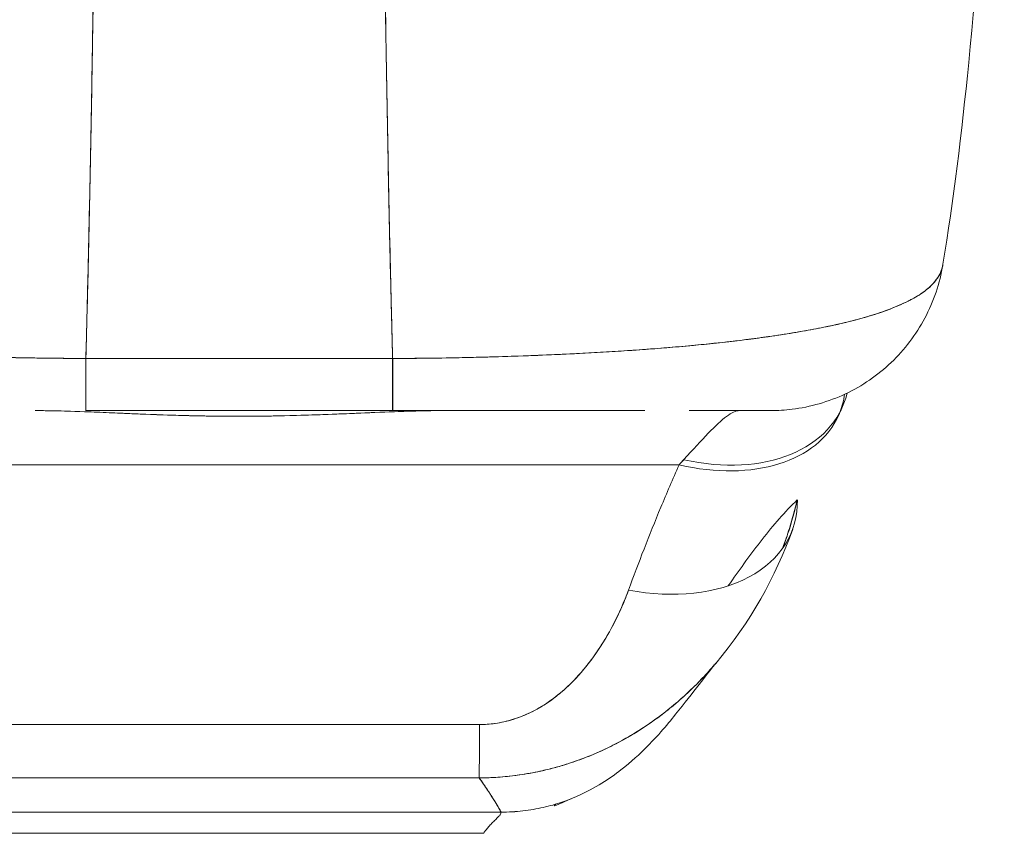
# Model space of a CAD drawing. Header units: inches. Extents: x 15 to 357, y 5 to 227.
# Tile 58 of 107: x 169.448 to 170.559, y 190.98 to 191.898. Entities that reach past the tile are written whole.
import ezdxf

# ---------------------------------------------------------------- set-up
doc = ezdxf.new("R2010")
doc.units = ezdxf.units.IN
doc.header["$LTSCALE"] = 22
doc.header["$MEASUREMENT"] = 0
doc.layers.add('Visible (ANSI)', color=7, linetype='Continuous', lineweight=5)

msp = doc.modelspace()

# ---------------------------------------------------------------- linework, layer by layer
at = {"layer": 'Visible (ANSI)'}
for p, q in [((169.5224, 191.5157), (169.8686, 191.5157)), ((169.5138, 191.4559), (169.5138, 191.4559)), ((169.5224, 191.4569), (169.8687, 191.4569)), ((169.5224, 191.4569), (169.8686, 191.4569)), ((169.5291, 191.4553), (169.5291, 191.4553)), ((169.5291, 191.4553), (169.5291, 191.4553)), ((169.862, 191.4553), (169.8619, 191.4553)), ((169.8619, 191.4553), (169.862, 191.4553)), ((169.8772, 191.4559), (169.8772, 191.4559)), ((169.1992, 191.3956), (170.1919, 191.3956)), ((170.1919, 191.3956), (169.1992, 191.3956)), ((170.0892, 191.1708), (170.0892, 191.1709)), ((169.4003, 191.0035), (169.9908, 191.0035)), ((169.9908, 191.0035), (169.4003, 191.0035)), ((169.4199, 190.9796), (169.9711, 190.9796)), ((169.9711, 190.9796), (169.4199, 190.9796))]:
    msp.add_line(p, q, dxfattribs=at)
for centre, major_axis, ratio, start_param, end_param in [((170.2938, 191.6537), (0, -0.1969), 0.99821, 1.344369, 1.344859), ((169.5224, 191.6537), (0, -0.1968), 0.00001, 0.003314, 0.795937), ((169.5224, 191.6537), (0, -0.1969), 0.000147, 0.000258, 0.79365), ((169.8687, 191.6537), (0, -0.1969), 0.000146, 5.489535, 6.282927), ((169.8686, 191.6537), (0, -0.1968), 0.00001, 6.280574, 7.07493), ((170.1972, 191.5429), (0.1785, -0.0831), 0.683666, 5.020603, 6.416285), ((170.1919, 191.5312), (0.1801, -0.0795), 0.655934, 0.034374, 0.189395), ((170.1919, 191.5312), (0.1801, -0.0795), 0.655934, 4.994408, 6.283186), ((170.2276, 191.1914), (0.0881, 0.2613), 0.478442, 0.813616, 0.849329), ((170.2274, 191.1914), (0.0883, 0.2612), 0.477956, 0.813892, 0.8496), ((170.1349, 191.3898), (0.1852, -0.0668), 0.666321, 4.948367, 6.537315), ((169.9668, 191.238), (-0.0006, -0.1968), 0.002922, 0.103174, 0.811038), ((169.9668, 191.238), (-0.0006, -0.1968), 0.002922, 0.103174, 0.811038), ((169.9712, 192.029), (-0.0001, -1.0493), 0.000022, 5.936175, 5.936176)]:
    msp.add_ellipse(centre, major_axis=major_axis, ratio=ratio, start_param=start_param, end_param=end_param, dxfattribs=at)
for points, knots in [([(169.5374, 192.4849), (169.5367, 192.4065), (169.5359, 192.3316), (169.5351, 192.2605), (169.5343, 192.1893), (169.5335, 192.1218), (169.5327, 192.0579), (169.5318, 191.994), (169.5309, 191.9337), (169.53, 191.877), (169.5291, 191.8203), (169.5281, 191.7671), (169.5271, 191.7173), (169.5261, 191.6675), (169.5251, 191.6212), (169.524, 191.5781), (169.5235, 191.5565), (169.523, 191.5357), (169.5224, 191.5157)], [0.0000004, 0.0000004, 0.0000004, 0.0000004, 0.181782, 0.181782, 0.181782, 0.363564, 0.363564, 0.363564, 0.545346, 0.545346, 0.545346, 0.727128, 0.727128, 0.727128, 0.90891, 0.90891, 0.90891, 1, 1, 1, 1]), ([(169.5224, 191.5157), (169.5232, 191.543), (169.5239, 191.5719), (169.5246, 191.6023), (169.5253, 191.6328), (169.526, 191.6648), (169.5267, 191.6984), (169.5274, 191.7321), (169.5281, 191.7673), (169.5287, 191.8042), (169.5294, 191.8411), (169.53, 191.8797), (169.5307, 191.9199), (169.5313, 191.9601), (169.5319, 192.0021), (169.5325, 192.0457), (169.5331, 192.0893), (169.5337, 192.1347), (169.5342, 192.1818), (169.5348, 192.2288), (169.5353, 192.2776), (169.5358, 192.3282), (169.5364, 192.3787), (169.5369, 192.431), (169.5374, 192.4849)], [0, 0, 0, 0, 0.1246195, 0.1246195, 0.1246195, 0.2496745, 0.2496745, 0.2496745, 0.3747294, 0.3747294, 0.3747294, 0.4997844, 0.4997844, 0.4997844, 0.6248393, 0.6248393, 0.6248393, 0.7498943, 0.7498943, 0.7498943, 0.8749492, 0.8749492, 0.8749492, 0.9999996, 0.9999996, 0.9999996, 0.9999996]), ([(169.8537, 192.4849), (169.8542, 192.431), (169.8547, 192.3787), (169.8552, 192.3282), (169.8557, 192.2776), (169.8563, 192.2288), (169.8568, 192.1818), (169.8574, 192.1347), (169.858, 192.0893), (169.8586, 192.0457), (169.8592, 192.0021), (169.8598, 191.9601), (169.8604, 191.9199), (169.861, 191.8797), (169.8617, 191.8411), (169.8623, 191.8042), (169.863, 191.7673), (169.8636, 191.7321), (169.8643, 191.6984), (169.865, 191.6648), (169.8657, 191.6328), (169.8664, 191.6023), (169.8672, 191.5719), (169.8679, 191.543), (169.8686, 191.5157)], [0.0000004, 0.0000004, 0.0000004, 0.0000004, 0.1250508, 0.1250508, 0.1250508, 0.2501057, 0.2501057, 0.2501057, 0.3751607, 0.3751607, 0.3751607, 0.5002156, 0.5002156, 0.5002156, 0.6252706, 0.6252706, 0.6252706, 0.7503255, 0.7503255, 0.7503255, 0.8753805, 0.8753805, 0.8753805, 1, 1, 1, 1]), ([(169.8686, 191.5157), (169.8681, 191.5357), (169.8675, 191.5565), (169.867, 191.5781), (169.866, 191.6212), (169.8649, 191.6675), (169.8639, 191.7173), (169.863, 191.7671), (169.862, 191.8203), (169.8611, 191.877), (169.8601, 191.9337), (169.8593, 191.994), (169.8584, 192.0579), (169.8575, 192.1218), (169.8567, 192.1893), (169.8559, 192.2605), (169.8551, 192.3316), (169.8544, 192.4065), (169.8537, 192.4849)], [0, 0, 0, 0, 0.09109, 0.09109, 0.09109, 0.272872, 0.272872, 0.272872, 0.454654, 0.454654, 0.454654, 0.636436, 0.636436, 0.636436, 0.818218, 0.818218, 0.818218, 0.9999996, 0.9999996, 0.9999996, 0.9999996]), ([(170.5589, 192.4879), (170.5497, 192.2589), (170.5377, 192.0404), (170.5108, 191.7698), (170.5016, 191.6939), (170.4897, 191.6221)], [0, 0, 0, 0, 1.849259, 1.849259, 2.628409, 2.628409, 2.628409, 2.628409]), ([(169.5224, 191.5157), (169.5099, 191.5158), (169.496, 191.5159), (169.4812, 191.5161), (169.4689, 191.5162), (169.4561, 191.5164), (169.4431, 191.5167), (169.4391, 191.5168), (169.4352, 191.5169), (169.4312, 191.517), (169.4125, 191.5174), (169.3935, 191.518), (169.3741, 191.5187), (169.3678, 191.5189), (169.3614, 191.5191), (169.355, 191.5194), (169.3409, 191.52), (169.3266, 191.5206), (169.3121, 191.5214), (169.295, 191.5223), (169.2776, 191.5233), (169.26, 191.5244), (169.2558, 191.5247), (169.2517, 191.525), (169.2475, 191.5253), (169.226, 191.5268), (169.2043, 191.5285), (169.183, 191.5305), (169.1761, 191.5312), (169.1692, 191.5319), (169.1623, 191.5326), (169.1483, 191.5341), (169.1345, 191.5357), (169.1212, 191.5373), (169.1134, 191.5383), (169.1057, 191.5394), (169.0981, 191.5404), (169.0893, 191.5417), (169.0806, 191.543), (169.0721, 191.5444), (169.0695, 191.5448), (169.0669, 191.5452), (169.0644, 191.5457), (169.0467, 191.5487), (169.0301, 191.552), (169.0147, 191.5556), (169.0083, 191.5571), (169.0022, 191.5587), (168.9962, 191.5603), (168.9883, 191.5624), (168.9808, 191.5647), (168.9737, 191.567), (168.962, 191.571), (168.9514, 191.5752), (168.9422, 191.5797), (168.9413, 191.5801), (168.9404, 191.5806), (168.9395, 191.581), (168.9359, 191.5829), (168.9324, 191.5848), (168.9292, 191.5868), (168.926, 191.5888), (168.923, 191.5909), (168.9203, 191.5931), (168.9147, 191.5974), (168.9104, 191.6021), (168.9073, 191.6069), (168.9072, 191.6071), (168.9072, 191.6072), (168.9071, 191.6073), (168.9041, 191.6121), (168.9022, 191.617), (168.9014, 191.6218), (168.9014, 191.6219), (168.9014, 191.622), (168.9014, 191.6221)], [0, 0, 0, 0, 0.060624, 0.060624, 0.060624, 0.1111111, 0.1111111, 0.1111111, 0.1265869, 0.1265869, 0.1265869, 0.1987914, 0.1987914, 0.1987914, 0.2222222, 0.2222222, 0.2222222, 0.273294, 0.273294, 0.273294, 0.3333333, 0.3333333, 0.3333333, 0.3474368, 0.3474368, 0.3474368, 0.4205222, 0.4205222, 0.4205222, 0.4444444, 0.4444444, 0.4444444, 0.4933991, 0.4933991, 0.4933991, 0.5219496, 0.5219496, 0.5219496, 0.5555556, 0.5555556, 0.5555556, 0.5658861, 0.5658861, 0.5658861, 0.6371166, 0.6371166, 0.6371166, 0.6666667, 0.6666667, 0.6666667, 0.7059933, 0.7059933, 0.7059933, 0.7713333, 0.7713333, 0.7713333, 0.7777778, 0.7777778, 0.7777778, 0.804681, 0.804681, 0.804681, 0.8323648, 0.8323648, 0.8323648, 0.8888889, 0.8888889, 0.8888889, 0.8902659, 0.8902659, 0.8902659, 0.9461063, 0.9461063, 0.9461063, 0.9472693, 0.9472693, 0.9472693, 0.9472693]), ([(168.9014, 191.6216), (168.9015, 191.621), (168.9016, 191.6205), (168.9018, 191.62), (168.9023, 191.6172), (168.9033, 191.6145), (168.9045, 191.6119), (168.9055, 191.6098), (168.9067, 191.6077), (168.9082, 191.6057), (168.9087, 191.6049), (168.9093, 191.6042), (168.9098, 191.6034), (168.9122, 191.6004), (168.9151, 191.5975), (168.9184, 191.5947), (168.9221, 191.5916), (168.9264, 191.5885), (168.9312, 191.5857), (168.9334, 191.5843), (168.9358, 191.583), (168.9383, 191.5817), (168.9418, 191.5798), (168.9455, 191.578), (168.9494, 191.5763), (168.957, 191.5729), (168.9655, 191.5697), (168.9746, 191.5667), (168.9793, 191.5652), (168.9841, 191.5637), (168.989, 191.5623), (168.9954, 191.5604), (169.0021, 191.5587), (169.009, 191.557), (169.023, 191.5535), (169.0381, 191.5504), (169.0542, 191.5475), (169.0549, 191.5473), (169.0557, 191.5472), (169.0564, 191.5471), (169.0724, 191.5442), (169.0893, 191.5416), (169.1069, 191.5392), (169.1166, 191.5379), (169.1266, 191.5366), (169.1367, 191.5354), (169.1449, 191.5345), (169.1533, 191.5336), (169.1618, 191.5327), (169.1795, 191.5308), (169.1976, 191.5292), (169.2161, 191.5276), (169.2196, 191.5274), (169.223, 191.5271), (169.2264, 191.5268), (169.2402, 191.5258), (169.2543, 191.5248), (169.2685, 191.5239), (169.285, 191.5228), (169.3016, 191.5219), (169.3185, 191.521), (169.3197, 191.521), (169.321, 191.5209), (169.3223, 191.5209), (169.3366, 191.5202), (169.3511, 191.5195), (169.3657, 191.519), (169.3803, 191.5184), (169.395, 191.5179), (169.4098, 191.5175), (169.4138, 191.5174), (169.4177, 191.5173), (169.4217, 191.5172), (169.4313, 191.5169), (169.441, 191.5167), (169.4506, 191.5165), (169.4632, 191.5163), (169.4757, 191.5161), (169.4883, 191.516), (169.4997, 191.5158), (169.5111, 191.5157), (169.5224, 191.5157)], [0.0479989, 0.0479989, 0.0479989, 0.0479989, 0.0540743, 0.0540743, 0.0540743, 0.0856527, 0.0856527, 0.0856527, 0.1111111, 0.1111111, 0.1111111, 0.1205644, 0.1205644, 0.1205644, 0.1591176, 0.1591176, 0.1591176, 0.202025, 0.202025, 0.202025, 0.2222222, 0.2222222, 0.2222222, 0.25045, 0.25045, 0.25045, 0.305586, 0.305586, 0.305586, 0.3333333, 0.3333333, 0.3333333, 0.3688988, 0.3688988, 0.3688988, 0.4411046, 0.4411046, 0.4411046, 0.4444444, 0.4444444, 0.4444444, 0.5160884, 0.5160884, 0.5160884, 0.5555556, 0.5555556, 0.5555556, 0.5876754, 0.5876754, 0.5876754, 0.6544159, 0.6544159, 0.6544159, 0.6666667, 0.6666667, 0.6666667, 0.7161429, 0.7161429, 0.7161429, 0.7734695, 0.7734695, 0.7734695, 0.7777778, 0.7777778, 0.7777778, 0.8266877, 0.8266877, 0.8266877, 0.8758248, 0.8758248, 0.8758248, 0.8888889, 0.8888889, 0.8888889, 0.9207769, 0.9207769, 0.9207769, 0.9621735, 0.9621735, 0.9621735, 1, 1, 1, 1]), ([(170.4897, 191.6221), (170.4897, 191.622), (170.4897, 191.6219), (170.4896, 191.6218), (170.4888, 191.617), (170.487, 191.6121), (170.484, 191.6073), (170.4839, 191.6072), (170.4838, 191.6071), (170.4838, 191.607), (170.4807, 191.6021), (170.4763, 191.5975), (170.4708, 191.5931), (170.4681, 191.5909), (170.4651, 191.5888), (170.4618, 191.5868), (170.4587, 191.5848), (170.4553, 191.5829), (170.4517, 191.5811), (170.4507, 191.5806), (170.4498, 191.5801), (170.4488, 191.5797), (170.4396, 191.5752), (170.4291, 191.571), (170.4173, 191.567), (170.4105, 191.5648), (170.4032, 191.5626), (170.3956, 191.5605), (170.3894, 191.5588), (170.383, 191.5572), (170.3763, 191.5556), (170.361, 191.552), (170.3443, 191.5487), (170.3267, 191.5457), (170.3247, 191.5453), (170.3226, 191.545), (170.3206, 191.5446), (170.3116, 191.5432), (170.3024, 191.5418), (170.2929, 191.5404), (170.2854, 191.5394), (170.2777, 191.5383), (170.2699, 191.5373), (170.2573, 191.5357), (170.2444, 191.5343), (170.2312, 191.5329), (170.2236, 191.5321), (170.2158, 191.5313), (170.208, 191.5305), (170.1868, 191.5285), (170.1651, 191.5268), (170.1435, 191.5253), (170.1402, 191.525), (170.1368, 191.5248), (170.1335, 191.5246), (170.1151, 191.5234), (170.0969, 191.5223), (170.079, 191.5214), (170.065, 191.5206), (170.0512, 191.52), (170.0377, 191.5195), (170.0307, 191.5192), (170.0238, 191.5189), (170.017, 191.5187), (169.9975, 191.518), (169.9786, 191.5174), (169.9599, 191.517), (169.9561, 191.5169), (169.9524, 191.5168), (169.9487, 191.5167), (169.9355, 191.5164), (169.9224, 191.5162), (169.9099, 191.5161), (169.8951, 191.5159), (169.8811, 191.5158), (169.8686, 191.5157)], [0.0528071, 0.0528071, 0.0528071, 0.0528071, 0.0539723, 0.0539723, 0.0539723, 0.1098872, 0.1098872, 0.1098872, 0.1111111, 0.1111111, 0.1111111, 0.1678395, 0.1678395, 0.1678395, 0.195541, 0.195541, 0.195541, 0.2222222, 0.2222222, 0.2222222, 0.2290682, 0.2290682, 0.2290682, 0.2949275, 0.2949275, 0.2949275, 0.3333333, 0.3333333, 0.3333333, 0.3644211, 0.3644211, 0.3644211, 0.4362041, 0.4362041, 0.4362041, 0.4444444, 0.4444444, 0.4444444, 0.4804974, 0.4804974, 0.4804974, 0.5092271, 0.5092271, 0.5092271, 0.5555556, 0.5555556, 0.5555556, 0.5823886, 0.5823886, 0.5823886, 0.6553745, 0.6553745, 0.6553745, 0.6666667, 0.6666667, 0.6666667, 0.7290537, 0.7290537, 0.7290537, 0.7777778, 0.7777778, 0.7777778, 0.8029174, 0.8029174, 0.8029174, 0.8744925, 0.8744925, 0.8744925, 0.8888889, 0.8888889, 0.8888889, 0.9398728, 0.9398728, 0.9398728, 1, 1, 1, 1]), ([(169.8686, 191.5157), (169.8804, 191.5157), (169.8924, 191.5158), (169.9044, 191.516), (169.9175, 191.5161), (169.9307, 191.5163), (169.9438, 191.5166), (169.9524, 191.5168), (169.9609, 191.517), (169.9694, 191.5172), (169.9752, 191.5173), (169.981, 191.5175), (169.9868, 191.5177), (170.0024, 191.5181), (170.018, 191.5187), (170.0334, 191.5193), (170.0453, 191.5198), (170.0571, 191.5203), (170.0688, 191.5209), (170.0736, 191.5211), (170.0785, 191.5213), (170.0833, 191.5216), (170.1011, 191.5225), (170.1187, 191.5236), (170.1361, 191.5248), (170.1457, 191.5254), (170.1552, 191.5261), (170.1646, 191.5268), (170.1737, 191.5275), (170.1826, 191.5283), (170.1914, 191.529), (170.2108, 191.5307), (170.2297, 191.5326), (170.2479, 191.5347), (170.2501, 191.5349), (170.2522, 191.5352), (170.2544, 191.5354), (170.2717, 191.5375), (170.2884, 191.5397), (170.3044, 191.5421), (170.3148, 191.5437), (170.3249, 191.5453), (170.3347, 191.5471), (170.3426, 191.5485), (170.3504, 191.55), (170.3579, 191.5515), (170.3733, 191.5547), (170.3876, 191.5582), (170.4008, 191.5619), (170.4012, 191.562), (170.4016, 191.5622), (170.4021, 191.5623), (170.413, 191.5654), (170.4231, 191.5688), (170.4322, 191.5724), (170.4397, 191.5753), (170.4466, 191.5784), (170.4528, 191.5817), (170.4533, 191.582), (170.4539, 191.5823), (170.4545, 191.5826), (170.4603, 191.5857), (170.4654, 191.589), (170.4698, 191.5924), (170.4737, 191.5954), (170.477, 191.5985), (170.4798, 191.6018), (170.4809, 191.6031), (170.482, 191.6044), (170.4829, 191.6057), (170.4841, 191.6073), (170.4851, 191.609), (170.486, 191.6107), (170.4874, 191.6135), (170.4884, 191.6163), (170.4891, 191.6192), (170.4893, 191.62), (170.4895, 191.6208), (170.4896, 191.6216)], [0, 0, 0, 0, 0.0395519, 0.0395519, 0.0395519, 0.0829776, 0.0829776, 0.0829776, 0.1111111, 0.1111111, 0.1111111, 0.130351, 0.130351, 0.130351, 0.1822686, 0.1822686, 0.1822686, 0.2222222, 0.2222222, 0.2222222, 0.2386312, 0.2386312, 0.2386312, 0.2996771, 0.2996771, 0.2996771, 0.3333333, 0.3333333, 0.3333333, 0.3655628, 0.3655628, 0.3655628, 0.4361491, 0.4361491, 0.4361491, 0.4444444, 0.4444444, 0.4444444, 0.5119023, 0.5119023, 0.5119023, 0.5555556, 0.5555556, 0.5555556, 0.5911944, 0.5911944, 0.5911944, 0.6643626, 0.6643626, 0.6643626, 0.6666667, 0.6666667, 0.6666667, 0.7276645, 0.7276645, 0.7276645, 0.7777778, 0.7777778, 0.7777778, 0.7825579, 0.7825579, 0.7825579, 0.8302948, 0.8302948, 0.8302948, 0.872238, 0.872238, 0.872238, 0.8888889, 0.8888889, 0.8888889, 0.9095682, 0.9095682, 0.9095682, 0.942962, 0.942962, 0.942962, 0.9519884, 0.9519884, 0.9519884, 0.9519884]), ([(170.4896, 191.6216), (170.4862, 191.6007), (170.4792, 191.58), (170.4593, 191.5428), (170.4464, 191.5257), (170.4161, 191.4968), (170.3985, 191.4847), (170.3606, 191.4668), (170.3401, 191.4609), (170.3114, 191.4574), (170.3034, 191.4569), (170.2954, 191.4569)], [0, 0, 0, 0, 0.1620879, 0.1620879, 0.3213067, 0.3213067, 0.4806285, 0.4806285, 0.6399465, 0.6399465, 0.7007573, 0.7007573, 0.7007573, 0.7007573]), ([(169.8686, 191.5157), (169.8475, 191.5157), (169.825, 191.5157), (169.8048, 191.5157), (169.8001, 191.5157), (169.7956, 191.5157), (169.7911, 191.5157), (169.7763, 191.5157), (169.7623, 191.5157), (169.7486, 191.5157), (169.7463, 191.5157), (169.7441, 191.5157), (169.7417, 191.5157), (169.7307, 191.5157), (169.7197, 191.5157), (169.7091, 191.5157), (169.7046, 191.5157), (169.7002, 191.5157), (169.6956, 191.5157), (169.691, 191.5157), (169.6865, 191.5157), (169.682, 191.5157), (169.6714, 191.5157), (169.6604, 191.5157), (169.6493, 191.5157), (169.647, 191.5157), (169.6447, 191.5157), (169.6425, 191.5157), (169.6287, 191.5157), (169.6148, 191.5157), (169.5999, 191.5157), (169.5955, 191.5157), (169.591, 191.5157), (169.5863, 191.5157), (169.566, 191.5157), (169.5435, 191.5157), (169.5224, 191.5157)], [0, 0, 0, 0, 0.166667, 0.166667, 0.166667, 0.20499, 0.20499, 0.20499, 0.333333, 0.333333, 0.333333, 0.354537, 0.354537, 0.354537, 0.456696, 0.456696, 0.456696, 0.5, 0.5, 0.5, 0.543586, 0.543586, 0.543586, 0.645594, 0.645594, 0.645594, 0.666667, 0.666667, 0.666667, 0.795017, 0.795017, 0.795017, 0.833333, 0.833333, 0.833333, 1, 1, 1, 1]), ([(169.9261, 191.4569), (169.9007, 191.4569), (169.8733, 191.4558), (169.843, 191.4545), (169.8128, 191.4533), (169.7797, 191.4518), (169.7462, 191.4511), (169.7128, 191.4503), (169.6791, 191.4503), (169.6456, 191.451), (169.6122, 191.4518), (169.579, 191.4532), (169.5486, 191.4545), (169.5182, 191.4558), (169.4906, 191.4569), (169.465, 191.4569)], [0, 0, 0, 0, 0.2, 0.2, 0.2, 0.4, 0.4, 0.4, 0.6, 0.6, 0.6, 0.8, 0.8, 0.8, 1, 1, 1, 1]), ([(169.9261, 191.4569), (169.9255, 191.4569), (169.925, 191.4569), (169.9244, 191.4569), (169.9134, 191.4569), (169.902, 191.4566), (169.8902, 191.4563), (169.8769, 191.4559), (169.8631, 191.4554), (169.8486, 191.4547), (169.8467, 191.4547), (169.8448, 191.4546), (169.843, 191.4545), (169.8292, 191.4539), (169.8149, 191.4533), (169.8002, 191.4527), (169.7827, 191.4521), (169.7647, 191.4515), (169.7466, 191.4511), (169.7464, 191.4511), (169.7461, 191.4511), (169.7459, 191.451), (169.7271, 191.4506), (169.7083, 191.4504), (169.6895, 191.4505), (169.6748, 191.4505), (169.6602, 191.4507), (169.6455, 191.451), (169.6408, 191.4511), (169.6361, 191.4513), (169.6313, 191.4514), (169.612, 191.4519), (169.5928, 191.4526), (169.5744, 191.4534), (169.5656, 191.4538), (169.557, 191.4541), (169.5486, 191.4545), (169.5394, 191.4549), (169.5304, 191.4553), (169.5217, 191.4556), (169.5058, 191.4562), (169.4907, 191.4567), (169.4763, 191.4568), (169.4725, 191.4569), (169.4687, 191.4569), (169.465, 191.4569)], [0, 0, 0, 0, 0.004325, 0.004325, 0.004325, 0.090849, 0.090849, 0.090849, 0.187661, 0.187661, 0.187661, 0.2, 0.2, 0.2, 0.290523, 0.290523, 0.290523, 0.398627, 0.398627, 0.398627, 0.4, 0.4, 0.4, 0.512246, 0.512246, 0.512246, 0.6, 0.6, 0.6, 0.628359, 0.628359, 0.628359, 0.744718, 0.744718, 0.744718, 0.8, 0.8, 0.8, 0.860782, 0.860782, 0.860782, 0.970989, 0.970989, 0.970989, 1, 1, 1, 1]), ([(170.1439, 191.4569), (170.1273, 191.4569), (170.1098, 191.4569), (170.0919, 191.4569), (170.0685, 191.4569), (170.0442, 191.4569), (170.0194, 191.4569), (169.9947, 191.4569), (169.9694, 191.4569), (169.9442, 191.4569), (169.9191, 191.4569), (169.8939, 191.4569), (169.8687, 191.4569)], [0.5292078, 0.5292078, 0.5292078, 0.5292078, 0.625, 0.625, 0.625, 0.75, 0.75, 0.75, 0.875, 0.875, 0.875, 1, 1, 1, 1]), ([(170.1439, 191.4569), (170.1413, 191.4569), (170.1387, 191.4569), (170.136, 191.4569), (170.1235, 191.4569), (170.1103, 191.4569), (170.0965, 191.4569), (170.0851, 191.4569), (170.0732, 191.4569), (170.0609, 191.4569), (170.0598, 191.4569), (170.0587, 191.4569), (170.0576, 191.4569), (170.0455, 191.4569), (170.033, 191.4569), (170.0203, 191.4569), (170.0088, 191.4569), (169.997, 191.4569), (169.9851, 191.4569), (169.9742, 191.4569), (169.9632, 191.4569), (169.9521, 191.4569), (169.9421, 191.4569), (169.9319, 191.4569), (169.9218, 191.4569), (169.9125, 191.4569), (169.9032, 191.4569), (169.8939, 191.4569), (169.8855, 191.4569), (169.8771, 191.4569), (169.8687, 191.4569)], [0.6183551, 0.6183551, 0.6183551, 0.6183551, 0.6321971, 0.6321971, 0.6321971, 0.6967567, 0.6967567, 0.6967567, 0.75, 0.75, 0.75, 0.7548437, 0.7548437, 0.7548437, 0.8069275, 0.8069275, 0.8069275, 0.8537124, 0.8537124, 0.8537124, 0.8960309, 0.8960309, 0.8960309, 0.9341897, 0.9341897, 0.9341897, 0.9687962, 0.9687962, 0.9687962, 1, 1, 1, 1]), ([(170.1972, 191.4015), (170.2076, 191.413), (170.2168, 191.423), (170.2248, 191.4313), (170.2328, 191.4396), (170.2396, 191.4461), (170.2454, 191.4504), (170.2513, 191.4547), (170.2562, 191.4569), (170.26, 191.4569)], [0, 0, 0, 0, 0.333333, 0.333333, 0.333333, 0.666667, 0.666667, 0.666667, 1, 1, 1, 1]), ([(170.2951, 191.4569), (170.2951, 191.4569), (170.2934, 191.4569), (170.2897, 191.4569), (170.2844, 191.4569), (170.2748, 191.4569), (170.2623, 191.4569), (170.2499, 191.4569), (170.2346, 191.4569), (170.2171, 191.4569), (170.2126, 191.4569), (170.208, 191.4569), (170.2033, 191.4569)], [0.041358, 0.041358, 0.041358, 0.041358, 0.125, 0.125, 0.125, 0.25, 0.25, 0.25, 0.375, 0.375, 0.375, 0.4068085, 0.4068085, 0.4068085, 0.4068085]), ([(170.2954, 191.4569), (170.2954, 191.4569), (170.2954, 191.4569), (170.2953, 191.4569), (170.2952, 191.4569), (170.2948, 191.4569), (170.2942, 191.4569), (170.2934, 191.4569), (170.2924, 191.4569), (170.291, 191.4569), (170.2895, 191.4569), (170.2875, 191.4569), (170.2852, 191.4569), (170.2835, 191.4569), (170.2815, 191.4569), (170.2793, 191.4569), (170.2782, 191.4569), (170.277, 191.4569), (170.2758, 191.4569), (170.2717, 191.4569), (170.2669, 191.4569), (170.2615, 191.4569), (170.2555, 191.4569), (170.2486, 191.4569), (170.2408, 191.4569), (170.2322, 191.4569), (170.2226, 191.4569), (170.2118, 191.4569), (170.2091, 191.4569), (170.2062, 191.4569), (170.2033, 191.4569), (170.2033, 191.4569), (170.2033, 191.4569), (170.2033, 191.4569)], [0.0608562, 0.0608562, 0.0608562, 0.0608562, 0.0726129, 0.0726129, 0.0726129, 0.1144497, 0.1144497, 0.1144497, 0.1606602, 0.1606602, 0.1606602, 0.2119001, 0.2119001, 0.2119001, 0.25, 0.25, 0.25, 0.2689092, 0.2689092, 0.2689092, 0.3323089, 0.3323089, 0.3323089, 0.4025896, 0.4025896, 0.4025896, 0.4800993, 0.4800993, 0.4800993, 0.5, 0.5, 0.5, 0.5000002, 0.5000002, 0.5000002, 0.5000002]), ([(170.1349, 191.2543), (170.1404, 191.2696), (170.1462, 191.285), (170.1523, 191.3006), (170.1584, 191.3162), (170.1647, 191.3319), (170.1713, 191.3477), (170.1779, 191.3636), (170.1848, 191.3795), (170.1919, 191.3956)], [0, 0, 0, 0, 0.333333, 0.333333, 0.333333, 0.666667, 0.666667, 0.666667, 1, 1, 1, 1]), ([(170.3253, 191.3562), (170.3184, 191.3495), (170.3116, 191.3423), (170.305, 191.3348), (170.2984, 191.3273), (170.2919, 191.3195), (170.2857, 191.3115), (170.2794, 191.3035), (170.2733, 191.2953), (170.2673, 191.2871), (170.2614, 191.2789), (170.2556, 191.2707), (170.2499, 191.2626), (170.2491, 191.2614), (170.2482, 191.2603), (170.2474, 191.2591)], [0, 0, 0, 0, 0.125, 0.125, 0.125, 0.25, 0.25, 0.25, 0.375, 0.375, 0.375, 0.5, 0.5, 0.5, 0.518143, 0.518143, 0.518143, 0.518143]), ([(170.3253, 191.3562), (170.3223, 191.343), (170.3186, 191.33), (170.3144, 191.3172), (170.3127, 191.312), (170.3109, 191.3069), (170.3089, 191.3018)], [0, 0, 0, 0, 0.07009853, 0.07009853, 0.07009853, 0.09869642, 0.09869642, 0.09869642, 0.09869642]), ([(170.3089, 191.302), (170.3116, 191.3092), (170.3141, 191.3166), (170.3164, 191.3239), (170.3198, 191.3347), (170.3227, 191.3456), (170.3253, 191.3562)], [0.90088449, 0.90088449, 0.90088449, 0.90088449, 0.94093302, 0.94093302, 0.94093302, 1, 1, 1, 1]), ([(169.9668, 191.1025), (169.9696, 191.1025), (169.9724, 191.1025), (169.9753, 191.1027), (169.9783, 191.103), (169.9813, 191.1033), (169.9844, 191.1037), (169.9876, 191.1042), (169.9909, 191.1048), (169.9941, 191.1055), (169.9976, 191.1063), (170.0011, 191.1072), (170.0045, 191.1083), (170.0083, 191.1094), (170.0119, 191.1108), (170.0155, 191.1122), (170.0185, 191.1134), (170.0214, 191.1147), (170.0243, 191.1161), (170.0253, 191.1165), (170.0262, 191.117), (170.0272, 191.1175), (170.0313, 191.1196), (170.0354, 191.1219), (170.0393, 191.1244), (170.0437, 191.1271), (170.0479, 191.1301), (170.0519, 191.1332), (170.0564, 191.1366), (170.0606, 191.1402), (170.0648, 191.1441), (170.0674, 191.1465), (170.0699, 191.149), (170.0724, 191.1515), (170.0742, 191.1534), (170.076, 191.1553), (170.0778, 191.1573), (170.0824, 191.1624), (170.0868, 191.1677), (170.091, 191.1731), (170.0956, 191.1792), (170.1, 191.1855), (170.1041, 191.1919), (170.1086, 191.199), (170.1128, 191.2062), (170.1168, 191.2135), (170.1206, 191.2208), (170.1242, 191.2281), (170.1274, 191.2354), (170.1301, 191.2417), (170.1327, 191.248), (170.1349, 191.2543)], [0, 0, 0, 0, 0.036619, 0.036619, 0.036619, 0.07542, 0.07542, 0.07542, 0.116832, 0.116832, 0.116832, 0.161518, 0.161518, 0.161518, 0.2101, 0.2101, 0.2101, 0.25, 0.25, 0.25, 0.263174, 0.263174, 0.263174, 0.321517, 0.321517, 0.321517, 0.385689, 0.385689, 0.385689, 0.455959, 0.455959, 0.455959, 0.5, 0.5, 0.5, 0.532725, 0.532725, 0.532725, 0.617421, 0.617421, 0.617421, 0.711301, 0.711301, 0.711301, 0.813465, 0.813465, 0.813465, 0.914177, 0.914177, 0.914177, 1, 1, 1, 1]), ([(169.9668, 191.1025), (169.9757, 191.1023), (169.9847, 191.1034), (169.994, 191.1055), (170.0034, 191.1076), (170.013, 191.1108), (170.0225, 191.1152), (170.0319, 191.1196), (170.0412, 191.1252), (170.05, 191.1318), (170.0589, 191.1384), (170.0673, 191.146), (170.0753, 191.1546), (170.0833, 191.1631), (170.0909, 191.1725), (170.098, 191.1828), (170.1051, 191.193), (170.1119, 191.2041), (170.118, 191.216), (170.1242, 191.2279), (170.1298, 191.2406), (170.1349, 191.2543)], [0, 0, 0, 0, 0.142857, 0.142857, 0.142857, 0.285714, 0.285714, 0.285714, 0.428571, 0.428571, 0.428571, 0.571429, 0.571429, 0.571429, 0.714286, 0.714286, 0.714286, 0.857143, 0.857143, 0.857143, 1, 1, 1, 1]), ([(169.9663, 191.0422), (169.9762, 191.0422), (169.9862, 191.0427), (169.9962, 191.0437), (170.0063, 191.0446), (170.0164, 191.0461), (170.0264, 191.048), (170.0314, 191.0489), (170.0363, 191.05), (170.0413, 191.0512), (170.0465, 191.0524), (170.0517, 191.0538), (170.0569, 191.0552), (170.062, 191.0567), (170.0671, 191.0583), (170.0722, 191.0601), (170.0772, 191.0618), (170.0822, 191.0636), (170.0872, 191.0655), (170.0965, 191.0692), (170.1057, 191.0733), (170.1148, 191.0778), (170.1156, 191.0782), (170.1164, 191.0786), (170.1171, 191.079), (170.127, 191.084), (170.1368, 191.0895), (170.1464, 191.0956), (170.156, 191.1016), (170.1655, 191.1083), (170.1747, 191.1154), (170.1776, 191.1176), (170.1805, 191.1199), (170.1833, 191.1223), (170.1896, 191.1274), (170.1957, 191.1328), (170.2017, 191.1384), (170.2104, 191.1465), (170.2188, 191.1552), (170.227, 191.1644), (170.228, 191.1655), (170.229, 191.1667), (170.23, 191.1678), (170.2311, 191.1691), (170.2322, 191.1703), (170.2332, 191.1716)], [0, 0, 0, 0, 0.0665991, 0.0665991, 0.0665991, 0.1337495, 0.1337495, 0.1337495, 0.1666667, 0.1666667, 0.1666667, 0.2014737, 0.2014737, 0.2014737, 0.235929, 0.235929, 0.235929, 0.2697581, 0.2697581, 0.2697581, 0.3333333, 0.3333333, 0.3333333, 0.3386445, 0.3386445, 0.3386445, 0.4081294, 0.4081294, 0.4081294, 0.4779605, 0.4779605, 0.4779605, 0.5, 0.5, 0.5, 0.5478044, 0.5478044, 0.5478044, 0.6171578, 0.6171578, 0.6171578, 0.6257679, 0.6257679, 0.6257679, 0.6348765, 0.6348765, 0.6348765, 0.6348765]), ([(170.2332, 191.1715), (170.2297, 191.1674), (170.2261, 191.1633), (170.2224, 191.1593), (170.2134, 191.1495), (170.204, 191.1403), (170.1944, 191.1317), (170.1909, 191.1286), (170.1873, 191.1255), (170.1837, 191.1226), (170.1778, 191.1177), (170.1718, 191.1131), (170.1657, 191.1087), (170.1564, 191.1019), (170.1469, 191.0957), (170.1372, 191.0899), (170.1299, 191.0857), (170.1226, 191.0817), (170.1152, 191.078), (170.1132, 191.077), (170.1112, 191.076), (170.1092, 191.0751), (170.1003, 191.0709), (170.0913, 191.067), (170.0823, 191.0636), (170.0738, 191.0605), (170.0652, 191.0576), (170.0566, 191.0552), (170.0516, 191.0537), (170.0465, 191.0524), (170.0415, 191.0512), (170.0384, 191.0505), (170.0354, 191.0498), (170.0324, 191.0492), (170.0247, 191.0476), (170.017, 191.0462), (170.0093, 191.0452), (170.002, 191.0442), (169.9946, 191.0435), (169.9873, 191.043), (169.9803, 191.0425), (169.9732, 191.0422), (169.9663, 191.0422)], [0.3658523, 0.3658523, 0.3658523, 0.3658523, 0.3964464, 0.3964464, 0.3964464, 0.4722816, 0.4722816, 0.4722816, 0.5, 0.5, 0.5, 0.5453322, 0.5453322, 0.5453322, 0.6149297, 0.6149297, 0.6149297, 0.6666667, 0.6666667, 0.6666667, 0.6805788, 0.6805788, 0.6805788, 0.7421126, 0.7421126, 0.7421126, 0.7996722, 0.7996722, 0.7996722, 0.8333333, 0.8333333, 0.8333333, 0.8535882, 0.8535882, 0.8535882, 0.904523, 0.904523, 0.904523, 0.9531866, 0.9531866, 0.9531866, 1, 1, 1, 1]), ([(170.2333, 191.1716), (170.226, 191.1631), (170.2113, 191.1431), (170.182, 191.1064), (170.171, 191.0929), (170.1476, 191.0693), (170.1382, 191.0605), (170.12, 191.0464), (170.1129, 191.0414), (170.0965, 191.0312), (170.0869, 191.026), (170.0762, 191.0213)], [0, 0, 0, 0, 0.755651, 0.755651, 1.132235, 1.132235, 1.328898, 1.328898, 1.432194, 1.432194, 1.539214, 1.539214, 1.539214, 1.539214]), ([(169.4243, 191.1025), (169.484, 191.1025), (169.5439, 191.1025), (169.6045, 191.1025), (169.6651, 191.1025), (169.7263, 191.1025), (169.7868, 191.1025), (169.8474, 191.1025), (169.9072, 191.1025), (169.9668, 191.1025)], [0, 0, 0, 0, 0.333333, 0.333333, 0.333333, 0.666667, 0.666667, 0.666667, 1, 1, 1, 1]), ([(169.9663, 191.0422), (169.9223, 191.0424), (169.8783, 191.0423), (169.8341, 191.0423), (169.7879, 191.0423), (169.7417, 191.0422), (169.6954, 191.0422), (169.6492, 191.0422), (169.6029, 191.0423), (169.5568, 191.0423), (169.5425, 191.0423), (169.5282, 191.0423), (169.5139, 191.0423), (169.4841, 191.0424), (169.4544, 191.0423), (169.4248, 191.0422)], [0, 0, 0, 0, 0.24471, 0.24471, 0.24471, 0.500303, 0.500303, 0.500303, 0.755735, 0.755735, 0.755735, 0.834924, 0.834924, 0.834924, 1, 1, 1, 1]), ([(169.4248, 191.0422), (169.4507, 191.0423), (169.4766, 191.0423), (169.5027, 191.0423), (169.5283, 191.0423), (169.554, 191.0423), (169.58, 191.0423), (169.5877, 191.0423), (169.5953, 191.0422), (169.603, 191.0422), (169.6209, 191.0422), (169.6389, 191.0422), (169.6571, 191.0422), (169.6826, 191.0422), (169.7084, 191.0422), (169.734, 191.0422), (169.7516, 191.0422), (169.7692, 191.0422), (169.7866, 191.0422), (169.7948, 191.0422), (169.8029, 191.0423), (169.811, 191.0423), (169.837, 191.0423), (169.8627, 191.0423), (169.8883, 191.0423), (169.9144, 191.0423), (169.9403, 191.0423), (169.9663, 191.0422)], [0, 0, 0, 0, 0.146953, 0.146953, 0.146953, 0.291147, 0.291147, 0.291147, 0.333333, 0.333333, 0.333333, 0.431915, 0.431915, 0.431915, 0.570999, 0.570999, 0.570999, 0.666667, 0.666667, 0.666667, 0.711352, 0.711352, 0.711352, 0.854594, 0.854594, 0.854594, 1, 1, 1, 1]), ([(169.9908, 191.0035), (169.9906, 191.004), (169.9901, 191.0051), (169.9892, 191.0068), (169.9883, 191.0084), (169.987, 191.0106), (169.9854, 191.0131), (169.9839, 191.0157), (169.982, 191.0187), (169.9799, 191.022), (169.9778, 191.0254), (169.9754, 191.029), (169.9729, 191.0327), (169.9708, 191.0358), (169.9686, 191.039), (169.9663, 191.0422)], [0, 0, 0, 0, 0.207436, 0.207436, 0.207436, 0.414872, 0.414872, 0.414872, 0.622309, 0.622309, 0.622309, 0.829745, 0.829745, 0.829745, 1, 1, 1, 1]), ([(169.9663, 191.0422), (169.9697, 191.0375), (169.9728, 191.0329), (169.9757, 191.0285), (169.9786, 191.0241), (169.9812, 191.02), (169.9834, 191.0165), (169.9855, 191.013), (169.9873, 191.0101), (169.9886, 191.0078), (169.9898, 191.0056), (169.9906, 191.0041), (169.9908, 191.0035)], [0, 0, 0, 0, 0.249407, 0.249407, 0.249407, 0.499604, 0.499604, 0.499604, 0.749802, 0.749802, 0.749802, 1, 1, 1, 1]), ([(169.9908, 191.0035), (169.9994, 191.0035), (170.0159, 191.0045), (170.0388, 191.0085), (170.0589, 191.0142), (170.0709, 191.0189), (170.0762, 191.0213)], [0, 0, 0, 0, 0.0666667, 0.1333333, 0.2, 0.2563835, 0.2563835, 0.2563835, 0.2563835]), ([(170.0762, 191.0213), (170.0709, 191.0189), (170.0654, 191.0168), (170.0597, 191.0148), (170.0529, 191.0125), (170.0459, 191.0105), (170.0385, 191.0089), (170.0312, 191.0072), (170.0235, 191.0059), (170.0156, 191.0049), (170.0076, 191.004), (169.9994, 191.0035), (169.9908, 191.0035)], [0.7436165, 0.7436165, 0.7436165, 0.7436165, 0.8, 0.8, 0.8, 0.8666667, 0.8666667, 0.8666667, 0.9333333, 0.9333333, 0.9333333, 1, 1, 1, 1]), ([(170.0762, 191.0213), (170.0483, 191.009), (170.0516, 191.0111), (170.0506, 191.0106), (170.0517, 191.0115), (170.0529, 191.0127)], [0, 0, 0, 0, 1.304737, 1.304737, 2.005209, 2.005209, 2.005209, 2.005209]), ([(169.9711, 190.9796), (169.9711, 190.9796), (169.9715, 190.9801), (169.972, 190.9809), (169.9726, 190.9817), (169.9735, 190.9828), (169.9745, 190.984), (169.9755, 190.9853), (169.9766, 190.9866), (169.9779, 190.988), (169.9791, 190.9894), (169.9804, 190.9908), (169.9817, 190.9921), (169.983, 190.9934), (169.9843, 190.9946), (169.9854, 190.9957), (169.9866, 190.9969), (169.9877, 190.9979), (169.9885, 190.9988), (169.9894, 190.9997), (169.9901, 191.0005), (169.9905, 191.0012), (169.9909, 191.002), (169.991, 191.0027), (169.9908, 191.0035)], [0, 0, 0, 0, 0.125, 0.125, 0.125, 0.25, 0.25, 0.25, 0.375, 0.375, 0.375, 0.5, 0.5, 0.5, 0.625, 0.625, 0.625, 0.75, 0.75, 0.75, 0.875, 0.875, 0.875, 1, 1, 1, 1]), ([(169.9908, 191.0035), (169.991, 191.0027), (169.9909, 191.002), (169.9905, 191.0012), (169.9901, 191.0005), (169.9894, 190.9997), (169.9885, 190.9988), (169.9877, 190.9979), (169.9866, 190.9969), (169.9854, 190.9957), (169.9843, 190.9946), (169.983, 190.9934), (169.9817, 190.9921), (169.9804, 190.9908), (169.9791, 190.9894), (169.9779, 190.988), (169.9766, 190.9866), (169.9755, 190.9853), (169.9745, 190.984), (169.9735, 190.9828), (169.9726, 190.9817), (169.972, 190.9809), (169.9715, 190.9801), (169.9711, 190.9796), (169.9711, 190.9796)], [0, 0, 0, 0, 0.125, 0.125, 0.125, 0.25, 0.25, 0.25, 0.375, 0.375, 0.375, 0.5, 0.5, 0.5, 0.625, 0.625, 0.625, 0.75, 0.75, 0.75, 0.875, 0.875, 0.875, 1, 1, 1, 1])]:
    msp.add_open_spline(points, degree=3, knots=knots, dxfattribs=at)
for points in [[(170.4145, 191.5661), (170.4146, 191.5661), (170.4146, 191.5661), (170.4146, 191.5661)], [(170.0892, 191.5219), (170.0892, 191.5219), (170.0892, 191.5219), (170.0892, 191.5219)], [(169.5331, 191.4551), (169.5331, 191.4551), (169.5331, 191.4551), (169.5331, 191.4551)], [(169.5331, 191.4551), (169.5331, 191.4551), (169.5331, 191.4551), (169.5331, 191.4551)], [(169.858, 191.4551), (169.858, 191.4551), (169.858, 191.4551), (169.858, 191.4551)], [(169.858, 191.4551), (169.858, 191.4551), (169.858, 191.4551), (169.858, 191.4551)], [(170.0892, 191.4569), (170.0892, 191.4569), (170.0892, 191.4569), (170.0892, 191.4569)], [(170.1532, 191.4569), (170.1502, 191.4569), (170.1471, 191.4569), (170.1439, 191.4569)], [(170.2954, 191.4569), (170.2953, 191.4569), (170.2952, 191.4569), (170.2951, 191.4569)], [(170.3757, 191.4598), (170.3745, 191.4572), (170.3732, 191.4545), (170.372, 191.4516)], [(170.3201, 191.323), (170.3006, 191.269), (170.2722, 191.2176), (170.2332, 191.1715)]]:
    msp.add_open_spline(points, degree=3, dxfattribs=at)

doc.saveas('drawing.dxf')
